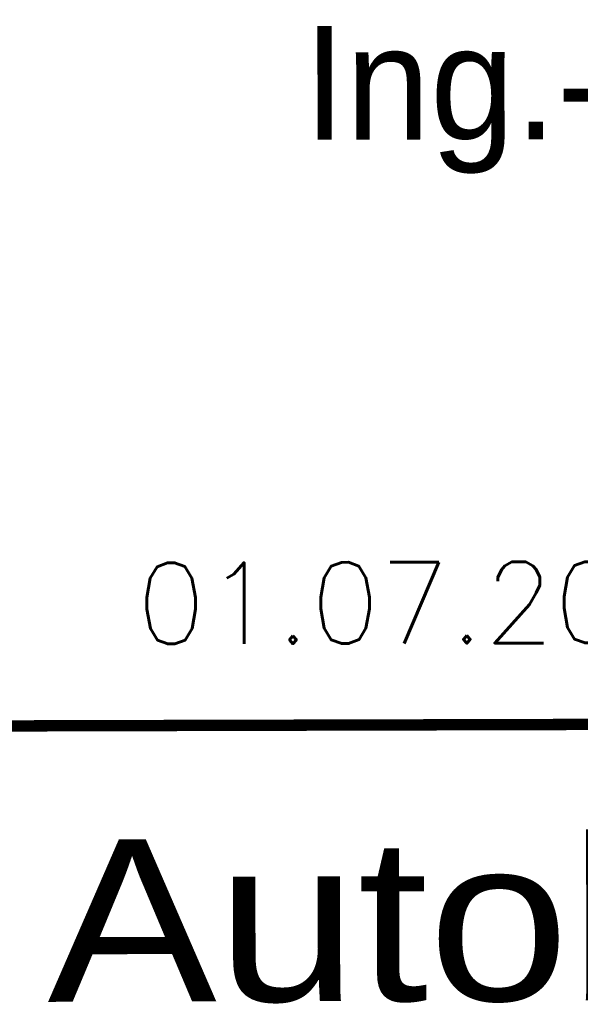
# Model space of a CAD drawing. Extents: x 0 to 1135, y 0 to 420.
# Tile 9 of 32: x 1059 to 1076, y 40 to 70. Entities that reach past the tile are written whole.
import ezdxf
from ezdxf.enums import TextEntityAlignment as Align

# ---------------------------------------------------------------- set-up
doc = ezdxf.new("R2010")
doc.units = 0
doc.header["$LTSCALE"] = 2
doc.header["$MEASUREMENT"] = 0
doc.linetypes.add('AUSGEZOGEN', pattern=[0])
doc.layers.add('LEGENDE', color=7, linetype='AUSGEZOGEN')
doc.styles.add('ROMANS', font='romans.shx', dxfattribs={"width": 0.8})
doc.styles.add('UNIR-H', font='unir_h.shx', dxfattribs={"width": 0.8})
doc.styles.add('UNIR-O', font='unir_o.shx')

msp = doc.modelspace()

# ---------------------------------------------------------------- linework, layer by layer
at = {"layer": 'LEGENDE', "const_width": 0.35}
msp.add_lwpolyline([(1057.541, 48.154), (1124.541, 48.326)], dxfattribs=at)

# ---------------------------------------------------------------- texts
at = {"layer": 'LEGENDE', "style": 'UNIR-O'}
msp.add_text('Ing.-Büro Lars Kustner', height=3.5, rotation=0.1472, dxfattribs=at).set_placement((1090.995, 66.263), align=Align.CENTER)
at = {"layer": 'LEGENDE', "style": 'ROMANS'}
msp.add_text('01.07.2008 ...........................', height=2.5, rotation=0.1472, dxfattribs=at).set_placement((1062.302, 50.676))
at = {"layer": 'LEGENDE', "style": 'UNIR-H', "width": 1.0947}
msp.add_text('Autobahndirektion', height=5, rotation=0.1472, dxfattribs=at).set_placement((1059.563, 39.66), (1122.563, 39.821), align=Align.FIT)

doc.saveas('drawing.dxf')
